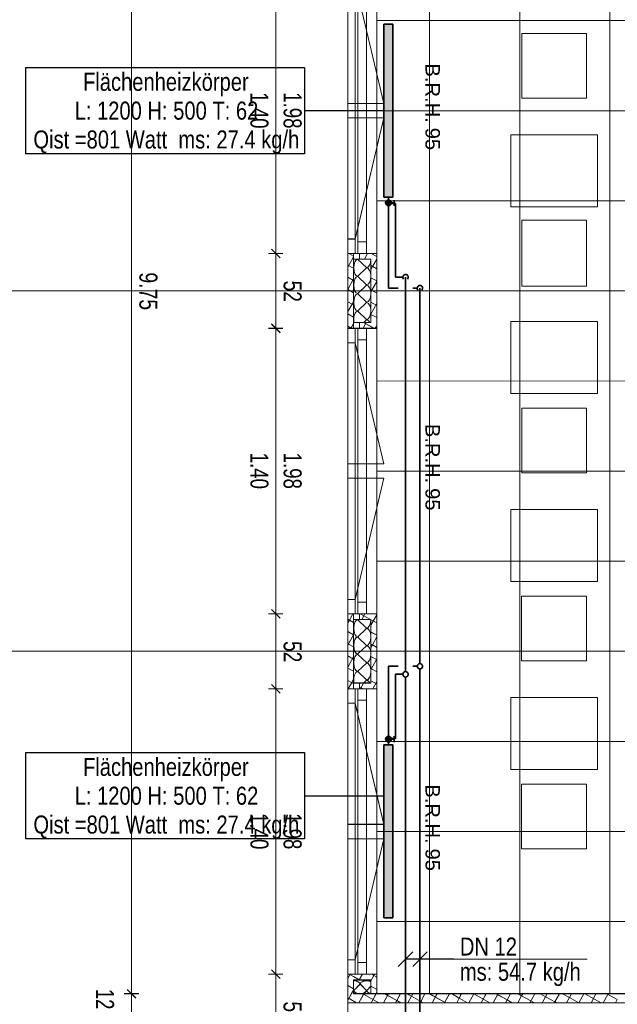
# Model space of a CAD drawing. Extents: x 229 to 926, y 37 to 878.
# Tile 37 of 162: x 336 to 419, y 466 to 603. Entities that reach past the tile are written whole.
import ezdxf
from ezdxf.lldxf.tags import DXFTag

# ---------------------------------------------------------------- set-up
doc = ezdxf.new("R2010")
doc.units = 0
doc.layers.get('0').update_dxf_attribs({"lineweight": 13})
for name, color, linetype, lineweight, true_color, plot in [('A_BI_Aussenwand', 5, 'Continuous', 18, 0x0000ff, False), ('A_BI_Fenster', 1, 'Continuous', 18, 0xff0000, False), ('A_BI_Innenwand', 7, 'Continuous', 18, 0x80ff80, False)]:
    doc.layers.add(name, color=color, linetype=linetype, lineweight=lineweight, true_color=true_color, plot=plot)
for name, color, linetype, lineweight in [('Ausstattung', 7, 'Continuous', 25), ('Axen', 7, 'Continuous', 25), ('Axen-A03ENIVKI0', 7, 'Continuous', 25), ('Deckenspiegel', 7, 'Continuous', 25), ('Fenster', 7, 'Continuous', 25), ('Fenster-A03ENIVJI0', 7, 'Continuous', 25), ('Fullfläche', 7, 'Continuous', 25), ('Fullfläche-A03ENIVQI0', 7, 'Continuous', 25), ('H_BI_Heizkoerpertext', 7, 'Continuous', 25), ('Maßlinien', 7, 'Continuous', 25), ('Maßlinien-A03ENIVNI0', 7, 'Continuous', 25), ('Wände', 7, 'Continuous', 25), ('Wände-A03ENIVMI0', 7, 'Continuous', 25), ('X_BI_Text', 7, 'Continuous', 25)]:
    doc.layers.add(name, color=color, linetype=linetype, lineweight=lineweight)
for name, color, linetype, lineweight, true_color in [('H_BI_Heizkoerper', 1, 'Continuous', 35, 0xff0000), ('H_BI_Heizkoerperflaeche', 7, 'Continuous', 35, 0xffcccc), ('H_BI_Ruecklauf', 5, 'fein_strichliert', 35, 0x0000ff), ('H_BI_Vorlauf', 7, 'Continuous', 35, 0xed0e24)]:
    doc.layers.add(name, color=color, linetype=linetype, lineweight=lineweight, true_color=true_color)
doc.styles.get("Standard").update_dxf_attribs({"font": 'arial.ttf'})
tags = doc.linetypes.add('ALL_S25', pattern=[0.001, 0, -0.001]).pattern_tags.tags
tags[6:7] = [DXFTag(74, 4), DXFTag(75, 0), DXFTag(340, '0'), DXFTag(46, 1.0), DXFTag(50, 0.0), DXFTag(44, 0.0), DXFTag(45, 0.0)]
tags[4:5] = [DXFTag(74, 4), DXFTag(75, 0), DXFTag(340, '0'), DXFTag(46, 1.0), DXFTag(50, 0.0), DXFTag(44, 0.0), DXFTag(45, 0.0)]
tags = doc.linetypes.add('ALL_S25-A03ENIVOI0', pattern=[0.001, 0, -0.001]).pattern_tags.tags
tags[6:7] = [DXFTag(74, 4), DXFTag(75, 0), DXFTag(340, '0'), DXFTag(46, 1.0), DXFTag(50, 0.0), DXFTag(44, 0.0), DXFTag(45, 0.0)]
tags[4:5] = [DXFTag(74, 4), DXFTag(75, 0), DXFTag(340, '0'), DXFTag(46, 1.0), DXFTag(50, 0.0), DXFTag(44, 0.0), DXFTag(45, 0.0)]
tags = doc.linetypes.add('fein_strichliert', pattern=[4, 1, -2, 1]).pattern_tags.tags
tags[8:9] = [DXFTag(74, 4), DXFTag(75, 0), DXFTag(340, '0'), DXFTag(46, 0.0), DXFTag(50, 0.0), DXFTag(44, 0.0), DXFTag(45, 0.0)]
tags[6:7] = [DXFTag(74, 4), DXFTag(75, 0), DXFTag(340, '0'), DXFTag(46, 0.0), DXFTag(50, 0.0), DXFTag(44, 0.0), DXFTag(45, 0.0)]
tags[4:5] = [DXFTag(74, 4), DXFTag(75, 0), DXFTag(340, '0'), DXFTag(46, 0.0), DXFTag(50, 0.0), DXFTag(44, 0.0), DXFTag(45, 0.0)]
tags = doc.linetypes.add('VERDECKT2_S2', pattern=[0.0027, 0.002, -0.0007]).pattern_tags.tags
tags[6:7] = [DXFTag(74, 4), DXFTag(75, 0), DXFTag(340, '0'), DXFTag(46, 1.0), DXFTag(50, 0.0), DXFTag(44, 0.0), DXFTag(45, 0.0)]
tags[4:5] = [DXFTag(74, 4), DXFTag(75, 0), DXFTag(340, '0'), DXFTag(46, 1.0), DXFTag(50, 0.0), DXFTag(44, 0.0), DXFTag(45, 0.0)]
tags = doc.linetypes.add('VERDECKT2_S2-A03ENIVRI0', pattern=[0.0027, 0.002, -0.0007]).pattern_tags.tags
tags[6:7] = [DXFTag(74, 4), DXFTag(75, 0), DXFTag(340, '0'), DXFTag(46, 1.0), DXFTag(50, 0.0), DXFTag(44, 0.0), DXFTag(45, 0.0)]
tags[4:5] = [DXFTag(74, 4), DXFTag(75, 0), DXFTag(340, '0'), DXFTag(46, 1.0), DXFTag(50, 0.0), DXFTag(44, 0.0), DXFTag(45, 0.0)]

# ---------------------------------------------------------------- blocks, each defined once
blk = doc.blocks.new('Referenz-A03ENIVGI0', base_point=(255.73, 66.03))
at = {"layer": 'Ausstattung', "color": 0, "lineweight": -2}
for p, q in [((414.73, 601.06), (405.75, 601.06)), ((405.75, 601.06), (405.75, 592.09)), ((414.73, 592.09), (414.73, 601.06)), ((405.75, 592.09), (414.73, 592.09)), ((416.25, 587.01), (404.23, 587.01)), ((404.23, 587.01), (404.23, 577.02)), ((416.25, 577.01), (416.25, 587.01)), ((404.23, 577.02), (416.25, 577.01)), ((414.73, 575.15), (405.75, 575.15)), ((405.75, 575.15), (405.75, 566.01)), ((414.72, 566.01), (414.73, 575.15)), ((405.75, 566.01), (414.72, 566.01)), ((416.25, 561.1), (404.22, 561.1)), ((404.22, 561.1), (404.22, 551.11)), ((416.25, 551.11), (416.25, 561.1)), ((404.22, 551.11), (416.25, 551.11)), ((414.72, 549.07), (405.75, 549.07)), ((405.75, 549.07), (405.75, 540.1)), ((414.72, 540.1), (414.72, 549.07)), ((405.75, 540.1), (414.72, 540.1)), ((416.24, 535.02), (404.22, 535.02)), ((404.22, 535.02), (404.22, 525.03)), ((416.24, 525.03), (416.24, 535.02)), ((404.22, 525.03), (416.24, 525.03)), ((414.72, 523), (405.74, 523)), ((405.74, 523), (405.74, 514.02)), ((414.72, 514.02), (414.72, 523)), ((405.74, 514.02), (414.72, 514.02)), ((416.24, 508.94), (404.22, 508.94)), ((404.22, 508.94), (404.22, 498.95)), ((416.24, 498.95), (416.24, 508.94)), ((404.22, 498.95), (416.24, 498.95)), ((414.72, 496.92), (405.74, 496.92)), ((405.74, 496.92), (405.74, 487.94)), ((414.72, 487.94), (414.72, 496.92)), ((405.74, 487.94), (414.72, 487.94))]:
    blk.add_line(p, q, dxfattribs=at)
at = {"layer": 'Axen', "color": 0, "linetype": 'ALL_S25', "lineweight": -2, "ltscale": 0.13}
for p, q in [((381.63, 66.03), (381.63, 801.55)), ((735.55, 565.34), (301.69, 565.34)), ((735.55, 515.34), (301.68, 515.34))]:
    blk.add_line(p, q, dxfattribs=at)
at = {"layer": 'Fenster', "color": 0, "lineweight": -2}
for p, q in [((382.63, 610.14), (382.63, 570.54)), ((382.63, 591.34), (381.63, 591.34)), ((381.63, 589.34), (382.63, 589.34)), ((382.63, 572.54), (381.63, 572.54)), ((385.63, 570.54), (381.63, 570.54)), ((385.63, 560.14), (381.63, 560.14)), ((382.63, 560.14), (382.63, 520.54)), ((382.63, 558.14), (381.63, 558.14)), ((382.63, 541.34), (381.63, 541.34)), ((381.63, 539.34), (382.63, 539.34)), ((382.63, 522.54), (381.63, 522.54)), ((385.63, 520.54), (381.63, 520.54)), ((385.63, 510.14), (381.63, 510.14)), ((382.63, 510.14), (382.63, 470.54)), ((382.63, 508.14), (381.63, 508.14)), ((382.63, 491.34), (381.63, 491.34)), ((381.63, 489.34), (382.63, 489.34)), ((382.63, 472.54), (381.63, 472.54)), ((385.63, 470.54), (381.63, 470.54))]:
    blk.add_line(p, q, dxfattribs=at)
at = {"layer": 'Fenster', "color": 0, "linetype": 'VERDECKT2_S2', "lineweight": -2, "ltscale": 0.13}
for p, q in [((382.63, 608.14), (386.63, 591.34)), ((386.63, 591.34), (382.63, 591.34)), ((386.63, 589.34), (382.63, 589.34)), ((382.63, 572.54), (386.63, 589.34)), ((382.63, 558.14), (386.63, 541.34)), ((386.63, 541.34), (382.63, 541.34)), ((386.63, 539.34), (382.63, 539.34)), ((382.63, 522.54), (386.63, 539.34)), ((382.63, 508.14), (386.63, 491.34)), ((386.63, 491.34), (382.63, 491.34)), ((386.63, 489.34), (382.63, 489.34)), ((382.63, 472.54), (386.63, 489.34))]:
    blk.add_line(p, q, dxfattribs=at)
at = {"layer": 'Fullfläche', "color": 0, "lineweight": -2}
for p, q in [((382.43, 570.09), (381.63, 568.63)), ((381.76, 570.54), (382.43, 570.17)), ((383.03, 569.72), (384.23, 568.57)), ((384.38, 570.54), (383.94, 569.74)), ((384.85, 570.54), (385.63, 570.11)), ((385.63, 569.75), (385.07, 568.73)), ((381.63, 568.92), (382.43, 568.48)), ((384.23, 568.52), (383.03, 567.37)), ((384.83, 568.85), (385.07, 568.72)), ((385.07, 568.72), (384.83, 568.29)), ((385.08, 568.72), (385.63, 568.42)), ((381.63, 567.23), (382.43, 566.79)), ((382.43, 567.01), (381.63, 565.55)), ((383.03, 567.32), (384.23, 566.17)), ((384.83, 567.16), (385.63, 566.72)), ((381.63, 565.53), (382.43, 565.09)), ((384.23, 566.12), (383.03, 564.97)), ((385.63, 566.66), (384.83, 565.21)), ((383.03, 564.92), (384.23, 563.77)), ((384.83, 565.47), (385.63, 565.03)), ((381.63, 563.84), (382.21, 563.52)), ((382.21, 563.52), (381.63, 562.47)), ((382.43, 563.92), (382.21, 563.52)), ((382.21, 563.52), (382.43, 563.4)), ((384.23, 563.72), (383.03, 562.57)), ((384.83, 563.77), (385.63, 563.33)), ((385.63, 563.58), (384.83, 562.12)), ((381.63, 562.14), (382.43, 561.7)), ((383.03, 562.52), (384.23, 561.37)), ((384.83, 562.08), (385.63, 561.64)), ((381.63, 560.45), (382.19, 560.14)), ((382.43, 560.84), (382.05, 560.14)), ((384.19, 560.94), (383.75, 560.14)), ((383.81, 560.94), (385.27, 560.14)), ((384.23, 561.32), (383.84, 560.94)), ((385.63, 560.49), (385.44, 560.14)), ((382.32, 520.54), (381.84, 519.67)), ((383.33, 520.54), (383.85, 520.26)), ((384.01, 520.54), (383.86, 520.26)), ((381.63, 519.78), (381.84, 519.67)), ((381.84, 519.67), (381.63, 519.3)), ((381.84, 519.67), (382.43, 519.34)), ((383.03, 519.72), (384.23, 518.57)), ((383.85, 520.26), (383.57, 519.74)), ((383.86, 520.26), (384.79, 519.74)), ((385.63, 520.41), (384.83, 518.96)), ((384.83, 519.72), (385.63, 519.28)), ((381.63, 518.09), (382.42, 517.65)), ((384.23, 518.52), (383.03, 517.37)), ((384.83, 518.02), (385.63, 517.58)), ((382.42, 517.65), (381.63, 516.21)), ((381.63, 516.39), (382.43, 515.95)), ((382.43, 517.67), (382.43, 517.66)), ((382.43, 517.65), (382.43, 517.65)), ((383.03, 517.32), (384.23, 516.17)), ((384.83, 516.33), (385.02, 516.22)), ((385.63, 517.33), (385.03, 516.23)), ((384.23, 516.12), (383.03, 514.97)), ((385.03, 516.22), (384.83, 515.87)), ((385.03, 516.22), (385.63, 515.89)), ((381.63, 514.7), (382.43, 514.26)), ((382.43, 514.59), (381.63, 513.13)), ((383.03, 514.92), (384.23, 513.77)), ((384.23, 513.72), (383.03, 512.57)), ((384.83, 514.64), (385.61, 514.21)), ((385.61, 514.21), (384.83, 512.79)), ((385.63, 514.24), (385.62, 514.21)), ((385.62, 514.21), (385.63, 514.2)), ((381.63, 513.01), (382.43, 512.57)), ((383.03, 512.52), (384.23, 511.37)), ((384.83, 512.94), (385.63, 512.5)), ((381.63, 511.31), (382.16, 511.02)), ((382.17, 511.02), (381.69, 510.14)), ((382.43, 511.5), (382.17, 511.02)), ((382.17, 511.02), (382.43, 510.87)), ((383.82, 510.94), (383.38, 510.14)), ((384.23, 511.32), (383.84, 510.94)), ((384.83, 511.25), (385.63, 510.81)), ((385.63, 511.16), (385.08, 510.14)), ((383.23, 510.43), (383.76, 510.14)), ((381.95, 470.54), (381.63, 469.96)), ((381.82, 470.54), (382.43, 470.21)), ((382.43, 470.21), (383.22, 469.77)), ((383.65, 470.54), (383.22, 469.77)), ((385.24, 470.36), (384.83, 469.62)), ((384.9, 470.54), (385.24, 470.36)), ((385.34, 470.54), (385.24, 470.36)), ((385.24, 470.36), (385.63, 470.14)), ((381.63, 468.95), (382.43, 468.51)), ((382.45, 468.29), (383.32, 469.19)), ((383.22, 469.77), (383.21, 469.74)), ((383.23, 469.77), (383.28, 469.74)), ((383.35, 469.19), (384.22, 468.29)), ((384.25, 468.29), (384.83, 468.9)), ((384.83, 468.89), (385.63, 468.45)), ((381.63, 467.26), (381.79, 467.17)), ((381.79, 467.17), (381.63, 466.88)), ((382.16, 467.84), (381.79, 467.17)), ((381.8, 467.17), (382.83, 466.6)), ((382.43, 468.34), (382.16, 467.84)), ((383.81, 467.75), (383.17, 466.6)), ((383.65, 467.84), (383.81, 467.76)), ((383.86, 467.84), (383.81, 467.76)), ((383.81, 467.76), (385.92, 466.6)), ((385.55, 467.84), (384.87, 466.6)), ((385.63, 467.99), (385.55, 467.84)), ((387.25, 467.84), (386.56, 466.6)), ((386.73, 467.84), (388.43, 466.91)), ((388.94, 467.84), (388.43, 466.91)), ((389.82, 467.84), (390.44, 467.5)), ((390.44, 467.5), (389.95, 466.6)), ((390.64, 467.84), (390.45, 467.5)), ((390.45, 467.5), (392.09, 466.6)), ((392.33, 467.84), (391.64, 466.6)), ((392.9, 467.84), (395.06, 466.66)), ((394.02, 467.84), (393.34, 466.6)), ((395.72, 467.84), (395.07, 466.66)), ((395.99, 467.84), (397.08, 467.24)), ((397.08, 467.24), (396.73, 466.6)), ((397.41, 467.84), (397.08, 467.24)), ((397.08, 467.24), (398.25, 466.6)), ((399.1, 467.83), (398.42, 466.6)), ((399.07, 467.84), (399.1, 467.83)), ((399.11, 467.84), (399.1, 467.83)), ((399.1, 467.83), (401.34, 466.6)), ((400.8, 467.84), (400.12, 466.6)), ((402.49, 467.84), (401.81, 466.6)), ((402.15, 467.84), (403.71, 466.98)), ((404.19, 467.84), (403.72, 466.98)), ((405.73, 467.57), (405.2, 466.6)), ((405.24, 467.84), (405.73, 467.57)), ((405.88, 467.84), (405.74, 467.57)), ((405.74, 467.57), (407.5, 466.6)), ((407.58, 467.84), (406.89, 466.6)), ((408.32, 467.84), (410.35, 466.73)), ((409.27, 467.84), (408.59, 466.6)), ((410.97, 467.84), (410.35, 466.73)), ((411.4, 467.84), (412.37, 467.31)), ((412.37, 467.31), (411.98, 466.6)), ((412.66, 467.84), (412.37, 467.31)), ((412.37, 467.31), (413.67, 466.6)), ((414.35, 467.84), (413.67, 466.6)), ((414.49, 467.84), (416.76, 466.6)), ((416.05, 467.84), (415.36, 466.6)), ((417.74, 467.84), (417.06, 466.6)), ((417.57, 467.84), (419, 467.05)), ((388.43, 466.91), (388.25, 466.6)), ((388.43, 466.91), (389, 466.6)), ((395.06, 466.65), (395.03, 466.6)), ((395.07, 466.65), (395.17, 466.6)), ((403.72, 466.98), (403.5, 466.6)), ((403.72, 466.98), (404.42, 466.6)), ((410.35, 466.72), (410.28, 466.6)), ((410.35, 466.72), (410.59, 466.6)), ((419, 467.05), (418.75, 466.59))]:
    blk.add_line(p, q, dxfattribs=at)
for centre, major_axis, start_param, end_param in [((383.03, 568.54), (0, -1.18), 3.141593, 6.283185), ((384.23, 569.74), (0, -1.18), 0, 1.570791), ((384.23, 567.34), (0, -1.18), 1.570796, 3.141593), ((383.03, 566.14), (0, -1.18), 3.141593, 6.283185), ((384.23, 567.34), (0, -1.18), 0, 1.570796), ((384.23, 564.94), (0, -1.18), 1.570796, 3.141593), ((383.03, 563.74), (0, -1.18), 3.141593, 6.283185), ((384.23, 564.94), (0, -1.18), 0, 1.570796), ((384.23, 562.54), (0, -1.18), 1.570796, 3.141593), ((383.03, 561.34), (0, -1.18), 3.141593, 5.059467), ((384.23, 562.54), (0, -1.18), 0, 1.570796), ((384.23, 560.14), (0, -1.18), 2.318908, 3.141593), ((383.03, 518.54), (0, -1.18), 3.141593, 6.283185), ((384.23, 519.74), (0, -1.18), 0, 1.570791), ((384.23, 517.34), (0, -1.18), 1.570796, 3.141593), ((383.03, 516.14), (0, -1.18), 3.141593, 6.283185), ((384.23, 517.34), (0, -1.18), 0, 1.570796), ((384.23, 514.94), (0, -1.18), 1.570796, 3.141593), ((383.03, 513.74), (0, -1.18), 3.141593, 6.283185), ((384.23, 514.94), (0, -1.18), 0, 1.570796), ((384.23, 512.54), (0, -1.18), 1.570796, 3.141593), ((383.03, 511.34), (0, -1.18), 3.141593, 5.059412), ((384.23, 512.54), (0, -1.18), 0, 1.570796), ((384.23, 510.14), (0, -1.18), 2.318908, 3.141593), ((382.43, 469.19), (0.882, 0), 0, 1.57077), ((384.23, 469.19), (0.882, 0), 1.570796, 3.141593), ((384.23, 469.19), (0.882, 0), 0.822589, 1.570796), ((383.33, 468.29), (0.882, 0), 3.141593, 6.283185), ((385.13, 468.29), (0.882, 0), 3.141593, 4.365327)]:
    blk.add_ellipse(centre, major_axis=major_axis, ratio=0.5, start_param=start_param, end_param=end_param, dxfattribs=at)
at = {"layer": 'Maßlinien', "color": 0, "lineweight": -2}
for p, q in [((351.63, 467.84), (351.63, 662.85)), ((371.63, 570.54), (371.63, 610.14)), ((372.23, 569.94), (371.03, 571.14)), ((371.63, 570.54), (370.63, 570.54)), ((371.63, 570.54), (372.63, 570.54)), ((371.63, 560.14), (371.63, 570.54)), ((371.63, 560.14), (370.63, 560.14)), ((372.23, 559.54), (371.03, 560.74)), ((371.63, 560.14), (372.63, 560.14)), ((371.63, 520.54), (371.63, 560.14)), ((371.63, 520.54), (370.63, 520.54)), ((372.23, 519.94), (371.03, 521.14)), ((371.63, 520.54), (372.63, 520.54)), ((371.63, 510.14), (371.63, 520.54)), ((371.63, 510.14), (370.63, 510.14)), ((372.23, 509.54), (371.03, 510.74)), ((371.63, 510.14), (372.63, 510.14)), ((371.63, 470.54), (371.63, 510.14)), ((371.63, 470.54), (370.63, 470.54)), ((372.23, 469.94), (371.03, 471.14)), ((371.63, 470.54), (372.63, 470.54)), ((371.63, 460.14), (371.63, 470.54)), ((351.63, 467.84), (350.63, 467.84)), ((352.23, 467.24), (351.03, 468.44)), ((351.63, 467.84), (352.63, 467.84)), ((351.63, 465.34), (351.63, 467.84))]:
    blk.add_line(p, q, dxfattribs=at)
at = {"layer": 'Wände', "color": 0, "lineweight": -2}
for p, q in [((385.63, 662.85), (385.63, 467.84)), ((381.63, 615.34), (381.63, 365.34)), ((382.43, 570.54), (382.43, 560.14)), ((384.83, 569.74), (382.43, 569.74)), ((383.23, 569.74), (383.23, 570.54)), ((384.83, 560.94), (384.83, 569.74)), ((382.43, 560.94), (384.83, 560.94)), ((383.23, 560.94), (383.23, 560.14)), ((382.43, 520.54), (382.43, 510.14)), ((383.23, 519.74), (383.23, 520.54)), ((384.83, 519.74), (382.43, 519.74)), ((384.83, 510.94), (384.83, 519.74)), ((382.43, 510.94), (384.83, 510.94)), ((383.23, 510.94), (383.23, 510.14)), ((382.43, 467.84), (382.43, 469.74)), ((382.43, 469.74), (384.83, 469.74)), ((384.83, 469.74), (384.83, 467.84)), ((382.43, 467.84), (500.33, 467.84)), ((381.63, 466.6), (501.59, 466.58))]:
    blk.add_line(p, q, dxfattribs=at)
at = {"layer": 'Maßlinien', "color": 0, "lineweight": -2, "attachment_point": 1, "rotation": 270}
for s, insert, char_height in [('{\\fArial;B.R.H.}', (394.4, 596.89), 2), ('{\\W0.74;\\fArial;1.40}', (370.62, 592.89), 2.5), ('{\\W0.74;\\fArial;1.98}', (375.22, 592.9), 2.5), ('{\\fArial;95}', (394.4, 587.98), 2), ('{\\W0.77;\\fArial;9.75}', (355.22, 567.91), 2.5), ('{\\W0.76;\\fArial;52}', (375.22, 566.77), 2.5), ('{\\fArial;B.R.H.}', (394.4, 546.89), 2), ('{\\W0.74;\\fArial;1.40}', (370.62, 542.89), 2.5), ('{\\W0.74;\\fArial;1.98}', (375.22, 542.9), 2.5), ('{\\fArial;95}', (394.4, 537.98), 2), ('{\\W0.76;\\fArial;52}', (375.22, 516.77), 2.5), ('{\\fArial;B.R.H.}', (394.4, 496.89), 2), ('{\\W0.74;\\fArial;1.40}', (370.62, 492.89), 2.5), ('{\\W0.74;\\fArial;1.98}', (375.22, 492.9), 2.5), ('{\\fArial;95}', (394.4, 487.98), 2), ('{\\W0.73;\\fArial;12}', (349.2, 468.5), 2.5), ('{\\W0.76;\\fArial;52}', (375.22, 466.77), 2.5)]:
    blk.add_mtext(s, dxfattribs=dict(at, insert=insert, char_height=char_height))
blk = doc.blocks.new('Referenz-A03ENIVUI0', base_point=(281.6, 66.03))
at = {"layer": 'Axen-A03ENIVKI0', "color": 0, "linetype": 'ALL_S25-A03ENIVOI0', "lineweight": -2, "ltscale": 0.13}
for p, q in [((381.63, 66.03), (381.63, 801.55)), ((735.55, 565.35), (301.69, 565.35)), ((735.55, 515.35), (301.68, 515.35))]:
    blk.add_line(p, q, dxfattribs=at)
at = {"layer": 'Deckenspiegel', "color": 0, "lineweight": -2}
for p, q in [((385.63, 467.85), (385.63, 662.85)), ((392.98, 662.84), (392.98, 467.84)), ((405.48, 662.84), (405.48, 467.84)), ((417.98, 662.84), (417.98, 467.84)), ((385.63, 602.84), (500.33, 602.85)), ((385.63, 590.34), (500.33, 590.35)), ((385.63, 577.84), (500.33, 577.85)), ((385.63, 565.34), (500.33, 565.35)), ((385.63, 552.84), (500.33, 552.85)), ((385.63, 540.34), (500.33, 540.35)), ((385.63, 527.84), (500.33, 527.85)), ((385.63, 515.34), (500.33, 515.35)), ((385.63, 502.84), (500.33, 502.85)), ((385.63, 490.34), (500.33, 490.35)), ((385.63, 477.84), (500.33, 477.85)), ((500.33, 467.83), (385.63, 467.85))]:
    blk.add_line(p, q, dxfattribs=at)
at = {"layer": 'Fenster-A03ENIVJI0', "color": 0, "lineweight": -2}
for p, q in [((382.63, 610.15), (382.63, 570.55)), ((382.63, 591.35), (381.63, 591.35)), ((381.63, 589.35), (382.63, 589.35)), ((382.63, 572.55), (381.63, 572.55)), ((385.63, 570.55), (381.63, 570.55)), ((385.63, 560.15), (381.63, 560.15)), ((382.63, 560.15), (382.63, 520.55)), ((382.63, 558.15), (381.63, 558.15)), ((382.63, 541.35), (381.63, 541.35)), ((381.63, 539.35), (382.63, 539.35)), ((382.63, 522.55), (381.63, 522.55)), ((385.63, 520.55), (381.63, 520.55)), ((385.63, 510.15), (381.63, 510.15)), ((382.63, 510.15), (382.63, 470.55)), ((382.63, 508.15), (381.63, 508.15)), ((382.63, 491.35), (381.63, 491.35)), ((381.63, 489.35), (382.63, 489.35)), ((382.63, 472.55), (381.63, 472.55)), ((385.63, 470.55), (381.63, 470.55))]:
    blk.add_line(p, q, dxfattribs=at)
at = {"layer": 'Fenster-A03ENIVJI0', "color": 0, "linetype": 'VERDECKT2_S2-A03ENIVRI0', "lineweight": -2, "ltscale": 0.13}
for p, q in [((382.63, 608.15), (386.63, 591.35)), ((386.63, 591.35), (382.63, 591.35)), ((386.63, 589.35), (382.63, 589.35)), ((382.63, 572.55), (386.63, 589.35)), ((382.63, 558.15), (386.63, 541.35)), ((386.63, 541.35), (382.63, 541.35)), ((386.63, 539.35), (382.63, 539.35)), ((382.63, 522.55), (386.63, 539.35)), ((382.63, 508.15), (386.63, 491.35)), ((386.63, 491.35), (382.63, 491.35)), ((386.63, 489.35), (382.63, 489.35)), ((382.63, 472.55), (386.63, 489.35))]:
    blk.add_line(p, q, dxfattribs=at)
at = {"layer": 'Fullfläche-A03ENIVQI0', "color": 0, "lineweight": -2}
for p, q in [((382.43, 570.09), (381.63, 568.63)), ((381.76, 570.55), (382.43, 570.17)), ((383.03, 569.72), (384.23, 568.57)), ((384.38, 570.55), (383.94, 569.75)), ((384.85, 570.55), (385.63, 570.11)), ((385.63, 569.75), (385.07, 568.73)), ((381.63, 568.92), (382.43, 568.48)), ((384.23, 568.52), (383.03, 567.37)), ((384.83, 568.86), (385.07, 568.73)), ((385.07, 568.72), (384.83, 568.29)), ((385.08, 568.73), (385.63, 568.42)), ((381.63, 567.23), (382.43, 566.79)), ((382.43, 567.01), (381.63, 565.55)), ((383.03, 567.32), (384.23, 566.17)), ((384.83, 567.16), (385.63, 566.72)), ((381.63, 565.53), (382.43, 565.09)), ((384.23, 566.12), (383.03, 564.97)), ((385.63, 566.67), (384.83, 565.21)), ((383.03, 564.92), (384.23, 563.77)), ((384.83, 565.47), (385.63, 565.03)), ((381.63, 563.84), (382.21, 563.52)), ((382.21, 563.52), (381.63, 562.47)), ((382.43, 563.92), (382.21, 563.52)), ((382.21, 563.52), (382.43, 563.4)), ((384.23, 563.72), (383.03, 562.57)), ((384.83, 563.77), (385.63, 563.33)), ((385.63, 563.58), (384.83, 562.12)), ((381.63, 562.14), (382.43, 561.7)), ((383.03, 562.52), (384.23, 561.37)), ((384.83, 562.08), (385.63, 561.64)), ((381.63, 560.45), (382.19, 560.15)), ((382.43, 560.84), (382.05, 560.15)), ((384.19, 560.95), (383.75, 560.15)), ((383.81, 560.95), (385.27, 560.15)), ((384.23, 561.32), (383.84, 560.95)), ((385.63, 560.5), (385.44, 560.15)), ((382.32, 520.55), (381.84, 519.67)), ((383.33, 520.55), (383.85, 520.26)), ((384.01, 520.55), (383.86, 520.26)), ((381.63, 519.78), (381.84, 519.67)), ((381.84, 519.67), (381.63, 519.3)), ((381.84, 519.67), (382.43, 519.35)), ((383.03, 519.72), (384.23, 518.57)), ((383.85, 520.26), (383.57, 519.75)), ((383.86, 520.26), (384.79, 519.75)), ((385.63, 520.42), (384.83, 518.96)), ((384.83, 519.72), (385.63, 519.28)), ((381.63, 518.09), (382.42, 517.66)), ((384.23, 518.52), (383.03, 517.37)), ((384.83, 518.03), (385.63, 517.59)), ((382.42, 517.65), (381.63, 516.22)), ((381.63, 516.4), (382.43, 515.96)), ((382.43, 517.67), (382.43, 517.66)), ((382.43, 517.66), (382.43, 517.65)), ((383.03, 517.32), (384.23, 516.17)), ((384.83, 516.33), (385.02, 516.23)), ((385.63, 517.33), (385.03, 516.23)), ((384.23, 516.12), (383.03, 514.97)), ((385.03, 516.22), (384.83, 515.88)), ((385.03, 516.23), (385.63, 515.89)), ((381.63, 514.7), (382.43, 514.26)), ((382.43, 514.59), (381.63, 513.13)), ((383.03, 514.92), (384.23, 513.77)), ((384.23, 513.72), (383.03, 512.57)), ((384.83, 514.64), (385.61, 514.21)), ((385.61, 514.21), (384.83, 512.79)), ((385.63, 514.25), (385.62, 514.21)), ((385.62, 514.21), (385.63, 514.2)), ((381.63, 513.01), (382.43, 512.57)), ((383.03, 512.52), (384.23, 511.37)), ((384.83, 512.94), (385.63, 512.5)), ((381.63, 511.31), (382.16, 511.02)), ((382.17, 511.02), (381.69, 510.15)), ((382.43, 511.51), (382.17, 511.02)), ((382.17, 511.02), (382.43, 510.87)), ((383.82, 510.95), (383.38, 510.15)), ((384.23, 511.32), (383.84, 510.95)), ((384.83, 511.25), (385.63, 510.81)), ((385.63, 511.16), (385.08, 510.15)), ((383.23, 510.43), (383.76, 510.15)), ((381.95, 470.55), (381.63, 469.97)), ((381.82, 470.55), (382.43, 470.21)), ((382.43, 470.21), (383.22, 469.78)), ((383.65, 470.55), (383.22, 469.78)), ((385.24, 470.36), (384.83, 469.62)), ((384.9, 470.55), (385.24, 470.36)), ((385.34, 470.55), (385.24, 470.36)), ((385.24, 470.36), (385.63, 470.15)), ((381.63, 468.96), (382.43, 468.52)), ((382.45, 468.3), (383.32, 469.2)), ((383.22, 469.77), (383.21, 469.75)), ((383.23, 469.78), (383.28, 469.75)), ((383.35, 469.2), (384.22, 468.3)), ((384.25, 468.3), (384.83, 468.9)), ((384.83, 468.89), (385.63, 468.45)), ((381.63, 467.26), (381.79, 467.17)), ((381.79, 467.17), (381.63, 466.88)), ((382.16, 467.85), (381.79, 467.17)), ((381.8, 467.17), (382.83, 466.6)), ((382.43, 468.34), (382.16, 467.85)), ((383.81, 467.76), (383.17, 466.6)), ((383.65, 467.85), (383.81, 467.76)), ((383.86, 467.85), (383.81, 467.76)), ((383.81, 467.76), (385.92, 466.6)), ((385.55, 467.85), (384.87, 466.6)), ((385.63, 468), (385.55, 467.85)), ((387.25, 467.85), (386.56, 466.6)), ((386.73, 467.85), (388.43, 466.92)), ((388.94, 467.85), (388.43, 466.92)), ((389.82, 467.85), (390.44, 467.5)), ((390.44, 467.5), (389.95, 466.6)), ((390.64, 467.85), (390.45, 467.5)), ((390.45, 467.5), (392.09, 466.6)), ((392.33, 467.85), (391.64, 466.6)), ((392.9, 467.85), (395.06, 466.66)), ((394.02, 467.85), (393.34, 466.6)), ((395.72, 467.85), (395.07, 466.66)), ((395.99, 467.85), (397.08, 467.24)), ((397.08, 467.24), (396.73, 466.6)), ((397.41, 467.85), (397.08, 467.25)), ((397.08, 467.24), (398.25, 466.6)), ((399.1, 467.83), (398.42, 466.6)), ((399.07, 467.85), (399.09, 467.83)), ((399.11, 467.85), (399.1, 467.83)), ((399.1, 467.83), (401.34, 466.6)), ((400.8, 467.85), (400.12, 466.6)), ((402.49, 467.85), (401.81, 466.6)), ((402.15, 467.85), (403.71, 466.99)), ((404.19, 467.84), (403.72, 466.99)), ((405.73, 467.57), (405.2, 466.6)), ((405.24, 467.84), (405.73, 467.57)), ((405.88, 467.84), (405.73, 467.57)), ((405.74, 467.57), (407.5, 466.6)), ((407.58, 467.84), (406.89, 466.6)), ((408.32, 467.84), (410.35, 466.73)), ((409.27, 467.84), (408.59, 466.6)), ((410.97, 467.84), (410.35, 466.73)), ((411.4, 467.84), (412.37, 467.32)), ((412.37, 467.31), (411.97, 466.6)), ((412.66, 467.84), (412.37, 467.32)), ((412.37, 467.31), (413.67, 466.6)), ((414.35, 467.84), (413.67, 466.6)), ((414.49, 467.84), (416.75, 466.6)), ((416.05, 467.84), (415.36, 466.6)), ((417.74, 467.84), (417.06, 466.6)), ((417.57, 467.84), (419, 467.06)), ((388.43, 466.91), (388.25, 466.6)), ((388.43, 466.92), (389, 466.6)), ((395.06, 466.66), (395.03, 466.6)), ((395.07, 466.66), (395.17, 466.6)), ((403.71, 466.98), (403.5, 466.6)), ((403.72, 466.99), (404.42, 466.6)), ((410.35, 466.73), (410.28, 466.6)), ((410.35, 466.73), (410.59, 466.6)), ((419, 467.06), (418.75, 466.6))]:
    blk.add_line(p, q, dxfattribs=at)
for centre, major_axis, start_param, end_param in [((383.03, 568.55), (0, -1.18), 3.141593, 6.283185), ((384.23, 569.75), (0, -1.18), 0, 1.570791), ((384.23, 567.35), (0, -1.18), 1.570796, 3.141593), ((383.03, 566.15), (0, -1.18), 3.141593, 6.283185), ((384.23, 567.35), (0, -1.18), 0, 1.570796), ((384.23, 564.95), (0, -1.18), 1.570796, 3.141593), ((383.03, 563.75), (0, -1.18), 3.141593, 6.283185), ((384.23, 564.95), (0, -1.18), 0, 1.570796), ((384.23, 562.55), (0, -1.18), 1.570796, 3.141593), ((383.03, 561.35), (0, -1.18), 3.141593, 5.059467), ((384.23, 562.55), (0, -1.18), 0, 1.570796), ((384.23, 560.15), (0, -1.18), 2.318908, 3.141593), ((383.03, 518.55), (0, -1.18), 3.141593, 6.283185), ((384.23, 519.75), (0, -1.18), 0, 1.570791), ((384.23, 517.35), (0, -1.18), 1.570796, 3.141593), ((383.03, 516.15), (0, -1.18), 3.141593, 6.283185), ((384.23, 517.35), (0, -1.18), 0, 1.570796), ((384.23, 514.95), (0, -1.18), 1.570796, 3.141593), ((383.03, 513.75), (0, -1.18), 3.141593, 6.283185), ((384.23, 514.95), (0, -1.18), 0, 1.570796), ((384.23, 512.55), (0, -1.18), 1.570796, 3.141593), ((383.03, 511.35), (0, -1.18), 3.141593, 5.059412), ((384.23, 512.55), (0, -1.18), 0, 1.570796), ((384.23, 510.15), (0, -1.18), 2.318908, 3.141593), ((382.43, 469.2), (0.882, 0), 0, 1.57077), ((384.23, 469.2), (0.882, 0), 1.570796, 3.141593), ((384.23, 469.2), (0.882, 0), 0.822589, 1.570796), ((383.33, 468.3), (0.882, 0), 3.141593, 6.283185), ((385.13, 468.3), (0.882, 0), 3.141593, 4.365327)]:
    blk.add_ellipse(centre, major_axis=major_axis, ratio=0.5, start_param=start_param, end_param=end_param, dxfattribs=at)
at = {"layer": 'Maßlinien-A03ENIVNI0', "color": 0, "lineweight": -2}
for p, q in [((351.63, 467.85), (351.63, 662.85)), ((371.63, 570.55), (371.63, 610.15)), ((372.23, 569.95), (371.03, 571.15)), ((371.63, 570.55), (370.63, 570.55)), ((371.63, 570.55), (372.63, 570.55)), ((371.63, 560.15), (371.63, 570.55)), ((371.63, 560.15), (370.63, 560.15)), ((372.23, 559.55), (371.03, 560.75)), ((371.63, 560.15), (372.63, 560.15)), ((371.63, 520.55), (371.63, 560.15)), ((371.63, 520.55), (370.63, 520.55)), ((372.23, 519.95), (371.03, 521.15)), ((371.63, 520.55), (372.63, 520.55)), ((371.63, 510.15), (371.63, 520.55)), ((371.63, 510.15), (370.63, 510.15)), ((372.23, 509.55), (371.03, 510.75)), ((371.63, 510.15), (372.63, 510.15)), ((371.63, 470.55), (371.63, 510.15)), ((371.63, 470.55), (370.63, 470.55)), ((372.23, 469.95), (371.03, 471.15)), ((371.63, 470.55), (372.63, 470.55)), ((371.63, 460.15), (371.63, 470.55)), ((351.63, 467.85), (350.63, 467.85)), ((352.23, 467.25), (351.03, 468.45)), ((351.63, 467.85), (352.63, 467.85)), ((351.63, 465.35), (351.63, 467.85))]:
    blk.add_line(p, q, dxfattribs=at)
at = {"layer": 'Wände-A03ENIVMI0', "color": 0, "lineweight": -2}
for p, q in [((385.63, 662.85), (385.63, 467.85)), ((381.63, 615.35), (381.63, 365.35)), ((382.43, 570.55), (382.43, 560.15)), ((384.83, 569.75), (382.43, 569.75)), ((383.23, 569.75), (383.23, 570.55)), ((384.83, 560.95), (384.83, 569.75)), ((382.43, 560.95), (384.83, 560.95)), ((383.23, 560.95), (383.23, 560.15)), ((382.43, 520.55), (382.43, 510.15)), ((383.23, 519.75), (383.23, 520.55)), ((384.83, 519.75), (382.43, 519.75)), ((384.83, 510.95), (384.83, 519.75)), ((382.43, 510.95), (384.83, 510.95)), ((383.23, 510.95), (383.23, 510.15)), ((382.43, 467.85), (382.43, 469.75)), ((382.43, 469.75), (384.83, 469.75)), ((384.83, 469.75), (384.83, 467.85)), ((382.43, 467.85), (500.33, 467.85)), ((381.63, 466.6), (501.59, 466.59))]:
    blk.add_line(p, q, dxfattribs=at)
at = {"layer": 'Maßlinien-A03ENIVNI0', "color": 0, "lineweight": -2, "attachment_point": 1, "rotation": 270}
for s, insert, char_height in [('{\\fArial;B.R.H.}', (394.4, 596.89), 2), ('{\\W0.74;\\fArial;1.40}', (370.62, 592.9), 2.5), ('{\\W0.74;\\fArial;1.98}', (375.22, 592.9), 2.5), ('{\\fArial;95}', (394.4, 587.98), 2), ('{\\W0.77;\\fArial;9.75}', (355.22, 567.91), 2.5), ('{\\W0.76;\\fArial;52}', (375.22, 566.77), 2.5), ('{\\fArial;B.R.H.}', (394.4, 546.89), 2), ('{\\W0.74;\\fArial;1.40}', (370.62, 542.9), 2.5), ('{\\W0.74;\\fArial;1.98}', (375.22, 542.9), 2.5), ('{\\fArial;95}', (394.4, 537.98), 2), ('{\\W0.76;\\fArial;52}', (375.22, 516.77), 2.5), ('{\\fArial;B.R.H.}', (394.4, 496.89), 2), ('{\\W0.74;\\fArial;1.40}', (370.62, 492.9), 2.5), ('{\\W0.74;\\fArial;1.98}', (375.22, 492.9), 2.5), ('{\\fArial;95}', (394.4, 487.98), 2), ('{\\W0.73;\\fArial;12}', (349.2, 468.51), 2.5), ('{\\W0.76;\\fArial;52}', (375.22, 466.77), 2.5)]:
    blk.add_mtext(s, dxfattribs=dict(at, insert=insert, char_height=char_height))
blk = doc.blocks.new('Wand-A03ENIVWI0', base_point=(381.63, 362.85))
at = {"color": 0, "linetype": 'ByBlock', "lineweight": -2, "ltscale": 0.18}
for p, q in [((381.64, 560.15), (381.64, 570.55)), ((385.64, 560.15), (385.64, 570.55)), ((381.64, 510.15), (381.64, 520.55)), ((385.64, 510.15), (385.64, 520.55)), ((381.64, 460.15), (381.64, 470.55)), ((385.64, 467.85), (385.64, 470.55))]:
    blk.add_line(p, q, dxfattribs=at)
blk = doc.blocks.new('Fenster-A03ENIW2I0', base_point=(381.64, 470.55))
at = {"color": 0, "linetype": 'ByBlock', "lineweight": -2, "ltscale": 0.18}
for p, q in [((381.64, 470.55), (381.64, 510.15)), ((385.64, 510.15), (381.64, 510.15)), ((383.04, 470.55), (383.04, 510.15)), ((384.24, 470.55), (384.24, 510.15)), ((385.64, 470.55), (385.64, 510.15)), ((384.24, 508.55), (383.04, 508.55)), ((384.24, 472.15), (383.04, 472.15)), ((385.64, 470.55), (381.64, 470.55))]:
    blk.add_line(p, q, dxfattribs=at)
at = {"color": 0, "linetype": 'fein_strichliert', "lineweight": -2, "ltscale": 0.18}
blk.add_line((384.24, 510.15), (383.04, 510.15), dxfattribs=at)
blk = doc.blocks.new('Fenster-A03ENIW4I0', base_point=(381.64, 520.55))
at = {"color": 0, "linetype": 'ByBlock', "lineweight": -2, "ltscale": 0.18}
for p, q in [((381.64, 520.55), (381.64, 560.15)), ((385.64, 560.15), (381.64, 560.15)), ((383.04, 520.55), (383.04, 560.15)), ((384.24, 520.55), (384.24, 560.15)), ((385.64, 520.55), (385.64, 560.15)), ((384.24, 558.55), (383.04, 558.55)), ((384.24, 522.15), (383.04, 522.15)), ((385.64, 520.55), (381.64, 520.55))]:
    blk.add_line(p, q, dxfattribs=at)
at = {"color": 0, "linetype": 'fein_strichliert', "lineweight": -2, "ltscale": 0.18}
blk.add_line((384.24, 560.15), (383.04, 560.15), dxfattribs=at)
blk = doc.blocks.new('Fenster-A03ENIW6I0', base_point=(381.64, 570.55))
at = {"color": 0, "linetype": 'ByBlock', "lineweight": -2, "ltscale": 0.18}
for p, q in [((381.64, 570.55), (381.64, 610.15)), ((385.64, 610.15), (381.64, 610.15)), ((383.04, 570.55), (383.04, 610.15)), ((384.24, 570.55), (384.24, 610.15)), ((385.64, 570.55), (385.64, 610.15)), ((384.24, 608.55), (383.04, 608.55)), ((384.24, 572.15), (383.04, 572.15)), ((385.64, 570.55), (381.64, 570.55))]:
    blk.add_line(p, q, dxfattribs=at)
at = {"color": 0, "linetype": 'fein_strichliert', "lineweight": -2, "ltscale": 0.18}
blk.add_line((384.24, 610.15), (383.04, 610.15), dxfattribs=at)
blk = doc.blocks.new('Wand-A03ENIXSI0', base_point=(385.64, 462.85))
at = {"color": 0, "linetype": 'ByBlock', "lineweight": -2, "ltscale": 0.18}
for p, q in [((385.64, 467.85), (500.33, 467.85)), ((385.64, 462.85), (500.33, 462.85))]:
    blk.add_line(p, q, dxfattribs=at)
blk = doc.blocks.new('Heizkörper-A03ENIZCI0', base_point=(386.64, 576.75))
at = {"color": 0, "linetype": 'ByBlock', "lineweight": -2, "ltscale": 0.35}
for p, q in [((386.64, 602.35), (387.88, 602.35)), ((386.64, 578.35), (386.64, 602.35)), ((387.88, 602.35), (387.88, 578.35)), ((387.88, 578.35), (386.64, 578.35))]:
    blk.add_line(p, q, dxfattribs=at)
at = {"layer": 'H_BI_Heizkoerperflaeche', "linetype": 'ByBlock', "lineweight": -2, "ltscale": 0.35}
blk.add_solid([(386.64, 602.35), (387.88, 602.35), (386.64, 578.35), (387.88, 578.35)], dxfattribs=at)
at = {"layer": 'H_BI_Ruecklauf', "linetype": 'fein_strichliert', "lineweight": -2, "ltscale": 0.35}
blk.add_line((387.26, 578.35), (387.26, 577.45), dxfattribs=at)
blk.add_circle((387.26, 577.45), 0.1, dxfattribs=at)
at = {"layer": 'H_BI_Vorlauf', "linetype": 'ByBlock', "lineweight": -2, "ltscale": 0.35}
for p, q in [((387.26, 578.35), (387.26, 576.75)), ((388.06, 577.95), (388.06, 577.15)), ((387.66, 577.55), (388.06, 577.55))]:
    blk.add_line(p, q, dxfattribs=at)
for radius in [0.4, 0.3, 0.2, 0.1]:
    blk.add_circle((387.26, 577.55), radius, dxfattribs=at)
blk = doc.blocks.new('Bauteilbeschriftung-A03ENIZEI0', base_point=(336.98, 584.35))
at = {"color": 0, "lineweight": -2}
for p, q in [((336.98, 596.35), (375.62, 596.35)), ((336.98, 584.35), (336.98, 596.35)), ((375.62, 596.35), (375.62, 584.35)), ((375.62, 584.35), (336.98, 584.35))]:
    blk.add_line(p, q, dxfattribs=at)
at = {"color": 0, "linetype": 'ByBlock', "lineweight": -2, "ltscale": 0.25}
blk.add_line((375.62, 590.35), (386.64, 590.35), dxfattribs=at)
at = {"color": 0, "linetype": 'ByBlock', "lineweight": -2, "ltscale": 0.25, "char_height": 2.5, "attachment_point": 1}
for s, insert in [('{\\W0.8;\\fArial;Flächenheizkörper}', (344.9, 595.6)), ('{\\W0.8;\\fArial;L: 1200 H: 500 T: 62}', (343.74, 591.6)), ('{\\W0.8;\\fArial;Qist =801 Watt  ms: 27.4 kg/h}', (338.02, 587.6))]:
    blk.add_mtext(s, dxfattribs=dict(at, insert=insert))
blk = doc.blocks.new('Heizkörper-A03ENIZGI0', base_point=(386.64, 478.35))
at = {"color": 0, "linetype": 'ByBlock', "lineweight": -2, "ltscale": 0.35}
for p, q in [((386.64, 502.35), (387.88, 502.35)), ((386.64, 478.35), (386.64, 502.35)), ((387.88, 502.35), (387.88, 478.35)), ((387.88, 478.35), (386.64, 478.35))]:
    blk.add_line(p, q, dxfattribs=at)
at = {"layer": 'H_BI_Heizkoerperflaeche', "linetype": 'ByBlock', "lineweight": -2, "ltscale": 0.35}
blk.add_solid([(386.64, 502.35), (387.88, 502.35), (386.64, 478.35), (387.88, 478.35)], dxfattribs=at)
at = {"layer": 'H_BI_Ruecklauf', "linetype": 'fein_strichliert', "lineweight": -2, "ltscale": 0.35}
blk.add_line((387.26, 502.35), (387.26, 503.25), dxfattribs=at)
blk.add_circle((387.26, 503.25), 0.1, dxfattribs=at)
at = {"layer": 'H_BI_Vorlauf', "linetype": 'ByBlock', "lineweight": -2, "ltscale": 0.35}
for p, q in [((387.26, 502.35), (387.26, 503.95)), ((387.66, 503.15), (388.06, 503.15)), ((388.06, 503.55), (388.06, 502.75))]:
    blk.add_line(p, q, dxfattribs=at)
for radius in [0.4, 0.3, 0.2, 0.1]:
    blk.add_circle((387.26, 503.15), radius, dxfattribs=at)
blk = doc.blocks.new('Bauteilbeschriftung-A03ENIZII0', base_point=(336.98, 489.31))
at = {"color": 0, "lineweight": -2}
for p, q in [((336.98, 501.31), (375.62, 501.31)), ((336.98, 489.31), (336.98, 501.31)), ((375.62, 501.31), (375.62, 489.31)), ((375.62, 489.31), (336.98, 489.31))]:
    blk.add_line(p, q, dxfattribs=at)
at = {"color": 0, "linetype": 'ByBlock', "lineweight": -2, "ltscale": 0.25}
blk.add_line((375.62, 495.31), (386.64, 495.31), dxfattribs=at)
at = {"color": 0, "linetype": 'ByBlock', "lineweight": -2, "ltscale": 0.25, "char_height": 2.5, "attachment_point": 1}
for s, insert in [('{\\W0.8;\\fArial;Flächenheizkörper}', (344.9, 500.56)), ('{\\W0.8;\\fArial;L: 1200 H: 500 T: 62}', (343.74, 496.56)), ('{\\W0.8;\\fArial;Qist =801 Watt  ms: 27.4 kg/h}', (338.02, 492.56))]:
    blk.add_mtext(s, dxfattribs=dict(at, insert=insert))
blk = doc.blocks.new('Mapress Edelstahl Rohr 14401-A03ENJ0YI0', base_point=(387.26, 503.25))
at = {"color": 0, "linetype": 'ByBlock', "lineweight": -2, "ltscale": 0.35}
for p, q in [((388.26, 503.25), (388.26, 512.15)), ((388.26, 512.15), (389.26, 512.15)), ((387.26, 503.25), (388.26, 503.25))]:
    blk.add_line(p, q, dxfattribs=at)
blk = doc.blocks.new('Mapress Edelstahl Rohr 14401-A03ENJ14I0', base_point=(387.26, 503.95))
at = {"color": 0, "linetype": 'ByBlock', "lineweight": -2, "ltscale": 0.35}
for p, q in [((387.26, 503.95), (387.26, 513.27)), ((387.26, 513.27), (387.26, 513.27)), ((387.26, 513.27), (387.26, 513.27)), ((387.26, 513.27), (388.63, 513.27)), ((390.63, 513.27), (391.26, 513.27))]:
    blk.add_line(p, q, dxfattribs=at)
blk = doc.blocks.new('Mapress Edelstahl Rohr 14401-A03ENJ24I0', base_point=(391.63, 413.55))
at = {"color": 0, "linetype": 'ByBlock', "lineweight": -2, "ltscale": 0.35}
blk.add_line((391.63, 512.9), (391.63, 413.55), dxfattribs=at)
blk = doc.blocks.new('T-Stück-A03ENJ26I0', base_point=(391.26, 512.9))
at = {"color": 0, "lineweight": -2}
blk.add_circle((391.63, 513.27), 0.375, dxfattribs=at)
blk = doc.blocks.new('Mapress Edelstahl Rohr 14401-A03ENJ28I0', base_point=(389.63, 412.43))
at = {"color": 0, "linetype": 'ByBlock', "lineweight": -2, "ltscale": 0.35}
blk.add_line((389.63, 511.78), (389.63, 412.43), dxfattribs=at)
blk = doc.blocks.new('Bauteilbeschriftung-A03ENJ2AI0', base_point=(388.63, 469.64))
at = {"color": 0, "linetype": 'ByBlock', "lineweight": -2, "ltscale": 0.25}
for p, q in [((390.63, 473.64), (388.63, 471.64)), ((396.34, 472.64), (389.63, 472.64)), ((392.63, 473.64), (390.63, 471.64))]:
    blk.add_line(p, q, dxfattribs=at)
at = {"color": 0, "lineweight": 18}
blk.add_line((396.34, 472.64), (414.82, 472.64), dxfattribs=at)
at = {"color": 0, "lineweight": -2}
blk.add_circle((396.34, 472.64), 0.01, dxfattribs=at)
at = {"color": 0, "linetype": 'ByBlock', "lineweight": -2, "ltscale": 0.25, "char_height": 2.5, "attachment_point": 1}
for s, insert in [('{\\W0.8;\\fArial;DN 12}', (397.17, 475.64)), ('{\\W0.8;\\fArial;ms: 54.7 kg/h}', (397.17, 472.14))]:
    blk.add_mtext(s, dxfattribs=dict(at, insert=insert))
blk = doc.blocks.new('T-Stück-A03ENJ2CI0', base_point=(389.26, 511.78))
at = {"color": 0, "linetype": 'Continuous', "lineweight": -2, "ltscale": 0.35}
blk.add_circle((389.63, 512.15), 0.375, dxfattribs=at)
blk = doc.blocks.new('Mapress Edelstahl Rohr 14401-A03ENJ46I0', base_point=(387.26, 513.65))
at = {"color": 0, "linetype": 'ByBlock', "lineweight": -2, "ltscale": 0.35}
for p, q in [((387.26, 576.75), (387.26, 565.72)), ((387.26, 565.72), (388.63, 565.72)), ((390.63, 565.72), (391.26, 565.72)), ((391.63, 565.72), (391.63, 513.65))]:
    blk.add_line(p, q, dxfattribs=at)
at = {"color": 0, "lineweight": -2}
blk.add_ellipse((391.63, 565.72), major_axis=(0.265, -0.265), ratio=1, start_param=0, end_param=4.712389, dxfattribs=at)
blk = doc.blocks.new('Mapress Edelstahl Rohr 14401-A03ENJ48I0', base_point=(387.26, 512.53))
at = {"color": 0, "linetype": 'ByBlock', "lineweight": -2, "ltscale": 0.35}
for p, q in [((387.26, 577.45), (388.26, 577.45)), ((388.26, 577.45), (388.26, 567.24)), ((388.26, 567.24), (389.26, 567.24)), ((389.63, 567.24), (389.63, 512.53))]:
    blk.add_line(p, q, dxfattribs=at)
at = {"color": 0, "linetype": 'Continuous', "lineweight": -2, "ltscale": 0.35}
blk.add_ellipse((389.63, 567.24), major_axis=(0.265, -0.265), ratio=1, start_param=0, end_param=4.712389, dxfattribs=at)

msp = doc.modelspace()

# ---------------------------------------------------------------- block references
at = {"color": 251, "lineweight": 13, "ltscale": 0.13, "true_color": 0x606060}
for name, p in [('Referenz-A03ENIVGI0', (255.73, 66.03)), ('Referenz-A03ENIVUI0', (281.6, 66.03))]:
    msp.add_blockref(name, p, dxfattribs=at)
at = {"layer": 'A_BI_Aussenwand', "ltscale": 0.18}
msp.add_blockref('Wand-A03ENIVWI0', (381.63, 362.85), dxfattribs=at)
at = {"layer": 'A_BI_Fenster', "ltscale": 0.18}
for name, p in [('Fenster-A03ENIW6I0', (381.64, 570.55)), ('Fenster-A03ENIW4I0', (381.64, 520.55)), ('Fenster-A03ENIW2I0', (381.64, 470.55))]:
    msp.add_blockref(name, p, dxfattribs=at)
at = {"layer": 'A_BI_Innenwand', "ltscale": 0.18}
msp.add_blockref('Wand-A03ENIXSI0', (385.64, 462.85), dxfattribs=at)
at = {"layer": 'H_BI_Heizkoerper', "ltscale": 0.35}
for name, p in [('Heizkörper-A03ENIZCI0', (386.64, 576.75)), ('Heizkörper-A03ENIZGI0', (386.64, 478.35))]:
    msp.add_blockref(name, p, dxfattribs=at)
at = {"layer": 'H_BI_Heizkoerpertext', "ltscale": 0.25}
for name, p in [('Bauteilbeschriftung-A03ENIZEI0', (336.98, 584.35)), ('Bauteilbeschriftung-A03ENIZII0', (336.98, 489.31))]:
    msp.add_blockref(name, p, dxfattribs=at)
at = {"layer": 'H_BI_Ruecklauf', "ltscale": 0.35}
for name, p in [('Mapress Edelstahl Rohr 14401-A03ENJ48I0', (387.26, 512.53)), ('T-Stück-A03ENJ2CI0', (389.26, 511.78)), ('Mapress Edelstahl Rohr 14401-A03ENJ0YI0', (387.26, 503.25)), ('Mapress Edelstahl Rohr 14401-A03ENJ28I0', (389.63, 412.43))]:
    msp.add_blockref(name, p, dxfattribs=at)
at = {"layer": 'H_BI_Vorlauf', "ltscale": 0.35}
for name, p in [('Mapress Edelstahl Rohr 14401-A03ENJ46I0', (387.26, 513.65)), ('T-Stück-A03ENJ26I0', (391.26, 512.9)), ('Mapress Edelstahl Rohr 14401-A03ENJ14I0', (387.26, 503.95)), ('Mapress Edelstahl Rohr 14401-A03ENJ24I0', (391.63, 413.55))]:
    msp.add_blockref(name, p, dxfattribs=at)
at = {"layer": 'X_BI_Text', "ltscale": 0.25}
msp.add_blockref('Bauteilbeschriftung-A03ENJ2AI0', (388.63, 469.64), dxfattribs=at)

doc.saveas('drawing.dxf')
